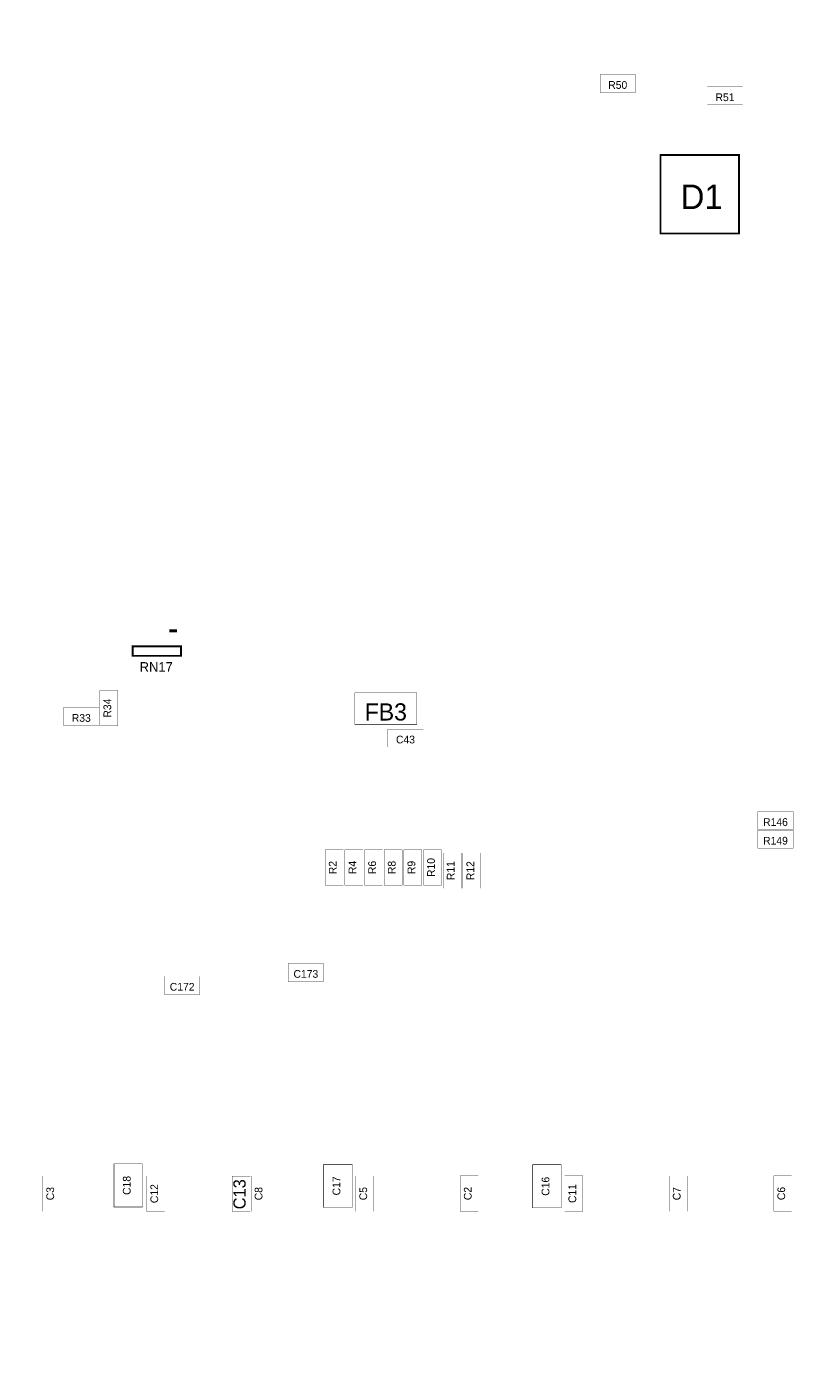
# Model space of a CAD drawing. Extents: x -12.6 to 12.6, y -11.1 to 11.1.
# Tile 3 of 5: x -6.2 to 0.2, y 0.2 to 11.1. Entities that reach past the tile are written whole.
import ezdxf
from ezdxf.enums import TextEntityAlignment as Align

# ---------------------------------------------------------------- set-up
doc = ezdxf.new("R2010")
doc.units = 0
for name, color, linetype in [('ASSEMBLY_OUTLIN', 15, 'CONTINUOUS'), ('ASSEMBLY_REF_DE', 15, 'CONTINUOUS'), ('BOARD_OUTLINE', 10, 'CONTINUOUS')]:
    doc.layers.add(name, color=color, linetype=linetype)
doc.styles.add('STYLE_1', font='TXT', dxfattribs={"height": 0.2})
doc.styles.add('STYLE_16', font='TXT', dxfattribs={"height": 0.14})
doc.styles.add('STYLE_17', font='TXT', dxfattribs={"height": 0.07874})
doc.styles.add('STYLE_2', font='TXT', dxfattribs={"height": 0.1})
doc.styles.add('STYLE_5', font='TXT', dxfattribs={"height": 0.062992})
doc.styles.add('STYLE_6', font='TXT', dxfattribs={"height": 0.062992})

msp = doc.modelspace()

# ---------------------------------------------------------------- linework, layer by layer
at = {"layer": 'ASSEMBLY_OUTLIN'}
for points, const_width in [([(-1.29, 10.559), (-1.29, 10.706), (-1.578, 10.706), (-1.578, 10.559), (-1.29, 10.559)], 0.002), ([(-0.417, 10.459), (-0.417, 10.605), (-0.705, 10.605), (-0.705, 10.459), (-0.417, 10.459)], 0.002), ([(-0.446, 9.41), (-0.446, 10.05), (-1.086, 10.05), (-1.086, 9.41), (-0.446, 9.41)], 0.016), ([(-5.022, 6.173), (-5.083, 6.173)], 0.0236), ([(-4.989, 5.97), (-4.989, 6.048), (-5.382, 6.048), (-5.382, 5.97), (-4.989, 5.97)], 0.016), ([(-5.504, 5.4), (-5.504, 5.688), (-5.651, 5.688), (-5.651, 5.4), (-5.504, 5.4)], 0.002), ([(-3.07, 5.412), (-3.07, 5.668), (-3.574, 5.668), (-3.574, 5.412), (-3.07, 5.412)], 0.004), ([(-5.657, 5.403), (-5.657, 5.549), (-5.945, 5.549), (-5.945, 5.403), (-5.657, 5.403)], 0.002), ([(-3.017, 5.227), (-3.017, 5.373), (-3.306, 5.373), (-3.306, 5.227), (-3.017, 5.227)], 0.002), ([(-0.006, 4.555), (-0.006, 4.701), (-0.294, 4.701), (-0.294, 4.555), (-0.006, 4.555)], 0.002), ([(-0.006, 4.403), (-0.006, 4.549), (-0.294, 4.549), (-0.294, 4.403), (-0.006, 4.403)], 0.002), ([(-3.668, 4.101), (-3.668, 4.389), (-3.815, 4.389), (-3.815, 4.101), (-3.668, 4.101)], 0.002), ([(-3.508, 4.101), (-3.508, 4.39), (-3.655, 4.39), (-3.655, 4.101), (-3.508, 4.101)], 0.002), ([(-3.348, 4.101), (-3.348, 4.39), (-3.495, 4.39), (-3.495, 4.101), (-3.348, 4.101)], 0.002), ([(-3.188, 4.101), (-3.188, 4.39), (-3.335, 4.39), (-3.335, 4.101), (-3.188, 4.101)], 0.002), ([(-3.028, 4.101), (-3.028, 4.39), (-3.175, 4.39), (-3.175, 4.101), (-3.028, 4.101)], 0.002), ([(-2.868, 4.101), (-2.868, 4.39), (-3.015, 4.39), (-3.015, 4.101), (-2.868, 4.101)], 0.002), ([(-2.708, 4.076), (-2.708, 4.364), (-2.855, 4.364), (-2.855, 4.076), (-2.708, 4.076)], 0.002), ([(-2.548, 4.076), (-2.548, 4.364), (-2.695, 4.364), (-2.695, 4.076), (-2.548, 4.076)], 0.002), ([(-3.829, 3.317), (-3.829, 3.464), (-4.117, 3.464), (-4.117, 3.317), (-3.829, 3.317)], 0.002), ([(-4.836, 3.212), (-4.836, 3.359), (-5.124, 3.359), (-5.124, 3.212), (-4.836, 3.212)], 0.002), ([(-5.303, 1.48), (-5.303, 1.832), (-5.535, 1.832), (-5.535, 1.48), (-5.303, 1.48)], 0.004), ([(-3.596, 1.476), (-3.596, 1.828), (-3.828, 1.828), (-3.828, 1.476), (-3.596, 1.476)], 0.004), ([(-1.894, 1.473), (-1.894, 1.825), (-2.126, 1.825), (-2.126, 1.473), (-1.894, 1.473)], 0.004), ([(-5.969, 1.445), (-5.969, 1.733), (-6.116, 1.733), (-6.116, 1.445), (-5.969, 1.445)], 0.002), ([(-5.122, 1.444), (-5.122, 1.733), (-5.268, 1.733), (-5.268, 1.444), (-5.122, 1.444)], 0.002), ([(-4.425, 1.444), (-4.425, 1.732), (-4.572, 1.732), (-4.572, 1.444), (-4.425, 1.444)], 0.002), ([(-4.273, 1.445), (-4.273, 1.733), (-4.419, 1.733), (-4.419, 1.445), (-4.273, 1.445)], 0.002), ([(-3.42, 1.445), (-3.42, 1.733), (-3.567, 1.733), (-3.567, 1.445), (-3.42, 1.445)], 0.002), ([(-2.569, 1.446), (-2.569, 1.734), (-2.716, 1.734), (-2.716, 1.446), (-2.569, 1.446)], 0.002), ([(-1.719, 1.446), (-1.719, 1.734), (-1.866, 1.734), (-1.866, 1.446), (-1.719, 1.446)], 0.002), ([(-0.869, 1.445), (-0.869, 1.733), (-1.015, 1.733), (-1.015, 1.445), (-0.869, 1.445)], 0.002), ([(-0.018, 1.446), (-0.018, 1.734), (-0.164, 1.734), (-0.164, 1.446), (-0.018, 1.446)], 0.002)]:
    msp.add_lwpolyline(points, dxfattribs=dict(at, const_width=const_width))
at = {"layer": 'BOARD_OUTLINE', "const_width": 0.002}
msp.add_lwpolyline([(12.598, -10.3), (12.598, 11.092), (-12.598, 11.092), (-12.598, -10.3), (12.598, -10.3)], dxfattribs=at)

# ---------------------------------------------------------------- texts
at = {"layer": 'ASSEMBLY_REF_DE'}
for s, height, style, p in [('R50', 0.063, 'STYLE_6', (-1.434, 10.62)), ('R51', 0.063, 'STYLE_6', (-0.561, 10.52)), ('D1', 0.2, 'STYLE_1', (-0.751, 9.709)), ('RN17', 0.0787, 'STYLE_17', (-5.191, 5.879)), ('FB3', 0.14, 'STYLE_16', (-3.322, 5.513)), ('R33', 0.063, 'STYLE_6', (-5.801, 5.464)), ('C43', 0.063, 'STYLE_6', (-3.162, 5.288)), ('R146', 0.063, 'STYLE_6', (-0.15, 4.616)), ('R149', 0.063, 'STYLE_6', (-0.15, 4.464)), ('C173', 0.063, 'STYLE_6', (-3.973, 3.379)), ('C172', 0.063, 'STYLE_6', (-4.98, 3.274))]:
    msp.add_text(s, height=height, dxfattribs=dict(at, style=style)).set_placement(p, align=Align.MIDDLE_CENTER)
for s, height, style, p in [('R34', 0.063, 'STYLE_5', (-5.589, 5.544)), ('R2', 0.063, 'STYLE_5', (-3.754, 4.245)), ('R4', 0.063, 'STYLE_5', (-3.594, 4.246)), ('R6', 0.063, 'STYLE_5', (-3.434, 4.246)), ('R8', 0.063, 'STYLE_5', (-3.274, 4.246)), ('R9', 0.063, 'STYLE_5', (-3.114, 4.246)), ('R10', 0.063, 'STYLE_5', (-2.954, 4.246)), ('R11', 0.063, 'STYLE_5', (-2.794, 4.22)), ('R12', 0.063, 'STYLE_5', (-2.634, 4.22)), ('C18', 0.063, 'STYLE_5', (-5.431, 1.656)), ('C12', 0.063, 'STYLE_5', (-5.207, 1.589)), ('C13', 0.1, 'STYLE_2', (-4.513, 1.584)), ('C17', 0.063, 'STYLE_5', (-3.724, 1.652)), ('C16', 0.063, 'STYLE_5', (-2.022, 1.649)), ('C11', 0.063, 'STYLE_5', (-1.804, 1.59)), ('C3', 0.063, 'STYLE_5', (-6.054, 1.589)), ('C8', 0.063, 'STYLE_5', (-4.358, 1.589)), ('C5', 0.063, 'STYLE_5', (-3.506, 1.589)), ('C2', 0.063, 'STYLE_5', (-2.655, 1.59)), ('C7', 0.063, 'STYLE_5', (-0.954, 1.589)), ('C6', 0.063, 'STYLE_5', (-0.103, 1.59))]:
    msp.add_text(s, height=height, rotation=90, dxfattribs=dict(at, style=style)).set_placement(p, align=Align.MIDDLE_CENTER)

doc.saveas('drawing.dxf')
